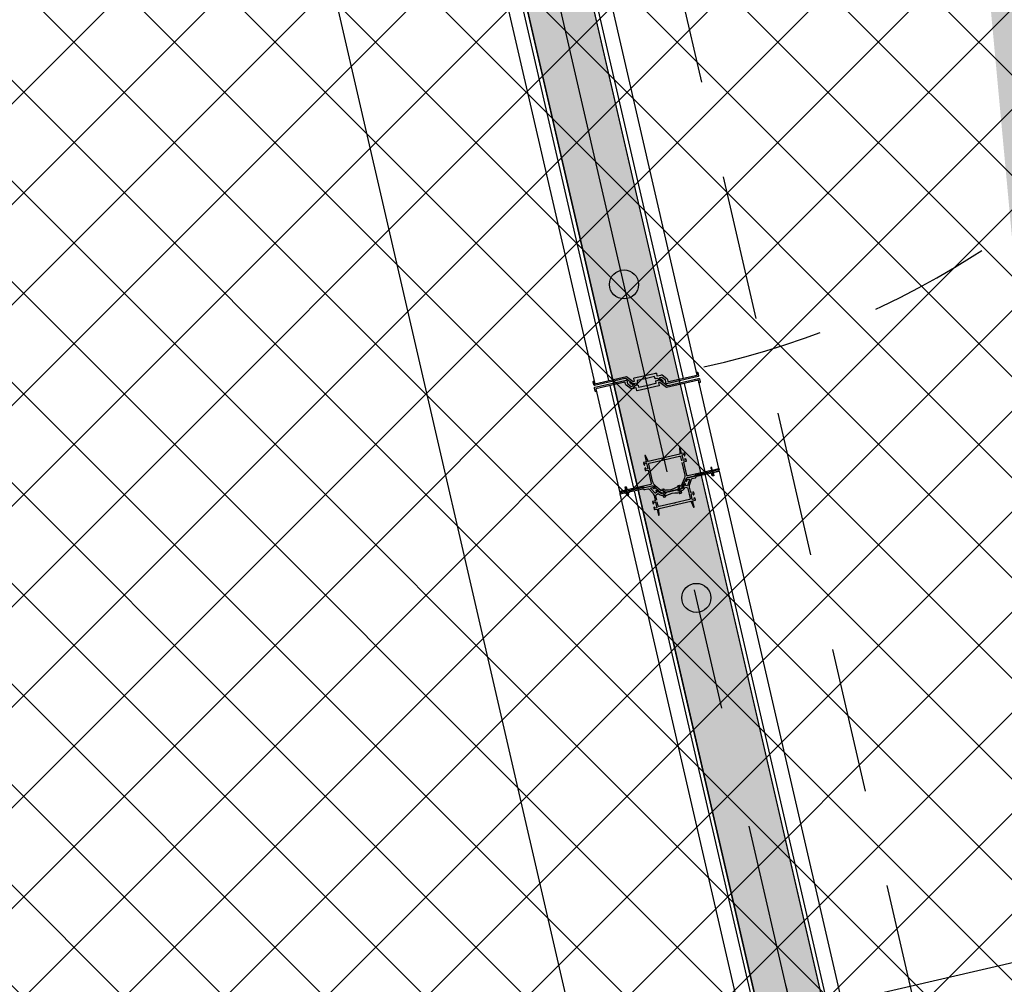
# Model space of a CAD drawing. Header units: centimetres. Extents: x -15121 to 17422, y -60492 to 0.
# Tile 126 of 256: x 1770 to 1891, y -30550 to -30430. Entities that reach past the tile are written whole.
import ezdxf
from ezdxf.enums import TextEntityAlignment as Align

# ---------------------------------------------------------------- set-up
doc = ezdxf.new("R2010")
doc.units = ezdxf.units.CM
doc.header["$LTSCALE"] = 60
for name, pattern in [('CENTER', [2, 1.25, -0.25, 0.25, -0.25]), ('DP', [0.5, 0.3, -0.2]), ('HIDDEN', [0.375, 0.25, -0.125])]:
    doc.linetypes.add(name, pattern=pattern)
for name, color, linetype in [('AIKA podłoga deski cała', 2, 'Continuous'), ('AIKA sufity podwieszane', 8, 'Continuous'), ('AIKA sufity wymiarowanie', 7, 'Continuous'), ('AIKA szyny w podłodze', 3, 'Continuous'), ('AIKA trapezy hacz', 8, 'Continuous'), ('AIKA ŚCIANA2', 8, 'Continuous'), ('AIKA ścianki mobilne', 7, 'Continuous'), ('L-AXIS', 10, 'CENTER'), ('L-HIDDEN', 8, 'HIDDEN'), ('podciagi i nadproza', 7, 'DP')]:
    doc.layers.add(name, color=color, linetype=linetype)
doc.styles.add('normalnysimplex', font='simplex.shx', dxfattribs={"width": 0.85})
doc.styles.add('wymiar', font='txt.shx', dxfattribs={"width": 0.6})
doc.dimstyles.new('Dwudziestka', dxfattribs={"dimtxt": 7, "dimasz": 0.7, "dimexe": 5, "dimexo": 0, "dimgap": 2.5, "dimtad": 1, "dimtoh": 1, "dimdec": 3, "dimrnd": 0.5, "dimdsep": 46, "dimtxsty": 'wymiar', "dimblk": 'znacznik', "dimcen": 0, "dimdle": 5, "dimse1": 1, "dimse2": 1, "dimclrd": 256, "dimclre": 256, "dimclrt": 256, "dimadec": 0, "dimazin": 0, "dimtfac": 0.4, "dimtdec": 3, "dimtix": 1, "dimtofl": 0, "dimtmove": 2, "dimatfit": 3, "dimldrblk": 'znacznik', "dimfxl": 1, "dimtolj": 1, "dimarcsym": 0})

# ---------------------------------------------------------------- blocks, each defined once
blk = doc.blocks.new('SL podciągi restauracja')
at = {"layer": 'podciagi i nadproza'}
blk.add_lwpolyline([(1196.87, -27428.61), (1334.54, -28024.92), (1295.57, -28033.92), (1157.9, -27437.61), (1196.87, -27428.61)], dxfattribs=at)
blk = doc.blocks.new('SL ścianki przesuwne restauracja')
at = {"layer": 'AIKA ścianki mobilne'}
for p, q in [((6823.71, -26416.29), (6799.87, -26313.08)), ((6798.12, -26313.49), (6821.95, -26416.7)), ((6788, -26317.67), (6811.02, -26417.37)), ((6812.78, -26416.97), (6789.75, -26317.26)), ((6815.86, -26430.3), (6812.92, -26417.59)), ((6822.1, -26417.32), (6824.63, -26428.28)), ((6826.38, -26427.87), (6823.85, -26416.91)), ((6811.17, -26417.99), (6814.1, -26430.71)), ((6849.55, -26536.24), (6824.69, -26428.57)), ((6826.44, -26428.17), (6851.3, -26535.83)), ((6814.79, -26430.14), (6814.93, -26430.11)), ((6814.88, -26430.53), (6814.79, -26430.14)), ((6814.93, -26430.11), (6815.02, -26430.5)), ((6814.1, -26430.71), (6814.88, -26430.53)), ((6839.02, -26538.67), (6814.16, -26431)), ((6815.92, -26430.6), (6840.78, -26538.26))]:
    blk.add_line(p, q, dxfattribs=at)
for points in [[(6815.95, -26417.03), (6815.88, -26416.71, -0.414214), (6815.92, -26416.65), (6818.59, -26416.04, -0.414214), (6818.65, -26416.07), (6818.72, -26416.39, 0.414212), (6818.75, -26416.41), (6819.22, -26416.3, 0.000001), (6819.35, -26416.27), (6819.96, -26416.72, -0.176326), (6820.03, -26416.84), (6820.08, -26417.08, 0.414214), (6820.14, -26417.11), (6823.71, -26416.29, 0.414214), (6823.72, -26416.27), (6823.68, -26416.08, 0.414212), (6823.65, -26416.07), (6823.63, -26415.97, -0.414214), (6823.65, -26415.95), (6823.7, -26415.93, -0.41421), (6823.79, -26415.99), (6823.88, -26416.37, -0.414213), (6823.82, -26416.47), (6819.91, -26417.37, -0.414213), (6819.88, -26417.36), (6819.78, -26416.93, 0.176324), (6819.78, -26416.91), (6819.34, -26416.59, 0.221651), (6819.32, -26416.58), (6819.06, -26416.64, 0.533896), (6819.05, -26416.68), (6819.18, -26416.85), (6819.21, -26416.81), (6819.27, -26416.92), (6819.3, -26416.88), (6819.37, -26417), (6819.4, -26416.96), (6819.49, -26417.03, -0.414286), (6819.5, -26417.06, -0.198947), (6819.48, -26417.06), (6819.37, -26417.08, -0.192971), (6819.3, -26417.06), (6818.87, -26416.76, 0.215704), (6818.71, -26416.73), (6818.55, -26416.76, -0.414212), (6818.49, -26416.73), (6818.44, -26416.5, 0.414212), (6818.41, -26416.49), (6817.43, -26416.71), (6817.34, -26416.69, 0.267947), (6817.32, -26416.69), (6817.26, -26416.75), (6816.27, -26416.98, 0.414214), (6816.26, -26417.01), (6816.31, -26417.23, -0.414214), (6816.27, -26417.29), (6815.83, -26417.39, -0.221694), (6815.75, -26417.37), (6814.92, -26416.75, 0.221682), (6814.76, -26416.71), (6814.06, -26416.88), (6811, -26417.58, -0.414163), (6810.91, -26417.52), (6810.82, -26417.14, -0.414214), (6810.88, -26417.05), (6810.93, -26417.03, -0.414214), (6810.95, -26417.05), (6810.97, -26417.15, 0.414233), (6810.96, -26417.17), (6811, -26417.36, 0.414212), (6811.02, -26417.37), (6814.96, -26416.46), (6815.77, -26417.08, 0.221697), (6815.81, -26417.09), (6815.94, -26417.06, 0.414211), (6815.95, -26417.03)], [(6818.92, -26417.25), (6818.99, -26417.57, -0.414214), (6818.96, -26417.63), (6816.29, -26418.25, -0.414214), (6816.23, -26418.21), (6816.15, -26417.89, 0.414212), (6816.13, -26417.87), (6815.65, -26417.98, 0.000001), (6815.52, -26418.01), (6814.92, -26417.56, -0.176326), (6814.84, -26417.44), (6814.79, -26417.21, 0.414214), (6814.73, -26417.17), (6811.17, -26417.99, 0.414214), (6811.15, -26418.02), (6811.2, -26418.2, 0.414212), (6811.22, -26418.22), (6811.24, -26418.31, -0.414214), (6811.23, -26418.34), (6811.18, -26418.35, -0.41421), (6811.08, -26418.29), (6810.99, -26417.91, -0.414213), (6811.05, -26417.81), (6814.97, -26416.91, -0.414213), (6814.99, -26416.92), (6815.09, -26417.36, 0.176324), (6815.1, -26417.37), (6815.53, -26417.69, 0.221651), (6815.55, -26417.7), (6815.81, -26417.64, 0.533896), (6815.82, -26417.61), (6815.7, -26417.43), (6815.67, -26417.47), (6815.6, -26417.36), (6815.57, -26417.4), (6815.51, -26417.29), (6815.48, -26417.33), (6815.38, -26417.25, -0.414286), (6815.38, -26417.23, -0.198947), (6815.39, -26417.22), (6815.5, -26417.2, -0.192971), (6815.58, -26417.22), (6816, -26417.52, 0.215704), (6816.16, -26417.56), (6816.32, -26417.52, -0.414212), (6816.38, -26417.56), (6816.44, -26417.78, 0.414212), (6816.46, -26417.8), (6817.45, -26417.57), (6817.53, -26417.59, 0.267947), (6817.55, -26417.59), (6817.62, -26417.53), (6818.6, -26417.3, 0.414214), (6818.62, -26417.28), (6818.57, -26417.05, -0.414214), (6818.6, -26416.99), (6819.04, -26416.89, -0.221694), (6819.12, -26416.91), (6819.95, -26417.53, 0.221682), (6820.12, -26417.57), (6820.82, -26417.41), (6823.87, -26416.7, -0.414163), (6823.97, -26416.76), (6824.06, -26417.14, -0.414214), (6824, -26417.24), (6823.95, -26417.25, -0.414214), (6823.92, -26417.23), (6823.9, -26417.14, 0.414233), (6823.92, -26417.11), (6823.87, -26416.93, 0.414212), (6823.85, -26416.91), (6819.92, -26417.82), (6819.1, -26417.2, 0.221697), (6819.06, -26417.2), (6818.93, -26417.22, 0.414211), (6818.92, -26417.25)], [(6821.82, -26427.11), (6822.14, -26428.52, -0.162719), (6822.08, -26429.15), (6821.72, -26429.98, -0.023978), (6821.69, -26430.02, -0.684311), (6821.6, -26430.01), (6821.59, -26429.97, 0.414214), (6821.53, -26429.94), (6821.35, -26429.98, 0.198912), (6821.32, -26430), (6821.27, -26430.09, 0.668179), (6821.29, -26430.12), (6821.44, -26430.08, -0.414214), (6821.47, -26430.09), (6821.51, -26430.29, -0.414214), (6821.5, -26430.31), (6821.34, -26430.35, 0.414214), (6821.33, -26430.37), (6821.35, -26430.45, 0.414214), (6821.37, -26430.47), (6821.51, -26430.43, 0.235614), (6821.86, -26430.15), (6822.32, -26429.12, -0.235614), (6822.45, -26429.01), (6823.37, -26428.79, 0.198912), (6823.4, -26428.77), (6823.43, -26428.72, -0.198912), (6823.46, -26428.7), (6825.55, -26428.22, 0.414214), (6825.61, -26428.12), (6825.53, -26427.79, 0.414214), (6825.44, -26427.73), (6825.39, -26427.74, 0.414214), (6825.37, -26427.77), (6825.4, -26427.86, -0.414214), (6825.42, -26427.88), (6825.46, -26428.06, -0.414214), (6825.45, -26428.09), (6822.53, -26428.76, -0.414214), (6822.41, -26428.69), (6822.03, -26427.05, -0.414214), (6822.04, -26427.03), (6822.34, -26426.96, 0.414214), (6822.37, -26426.9), (6822.33, -26426.72, 0.198912), (6822.31, -26426.69), (6822.22, -26426.63, 0.668179), (6822.19, -26426.65), (6822.23, -26426.81, -0.414214), (6822.21, -26426.83), (6822.01, -26426.88, -0.414214), (6821.99, -26426.87), (6821.83, -26426.17, -0.414214), (6821.84, -26426.15), (6822.04, -26426.1, -0.414214), (6822.07, -26426.12), (6822.1, -26426.27, 0.668179), (6822.14, -26426.28), (6822.19, -26426.19, 0.198912), (6822.2, -26426.16), (6822.16, -26425.97, 0.414214), (6822.1, -26425.94), (6821.81, -26426, -0.414214), (6821.78, -26425.99), (6821.61, -26425.25, 0.414214), (6821.59, -26425.23), (6821.54, -26425.24, 0.36397), (6821.53, -26425.26), (6821.56, -26425.96, 0.043661), (6821.57, -26426.01), (6821.58, -26426.04, -0.414214), (6821.56, -26426.06), (6817.63, -26426.97, -0.414214), (6817.6, -26426.95), (6817.6, -26426.93, 0.043661), (6817.58, -26426.88), (6817.31, -26426.24, 0.36397), (6817.29, -26426.23), (6817.24, -26426.24, 0.414214), (6817.23, -26426.26), (6817.4, -26427, -0.414214), (6817.38, -26427.03), (6817.09, -26427.09, 0.414214), (6817.05, -26427.15), (6817.1, -26427.34, 0.198912), (6817.12, -26427.37), (6817.2, -26427.42, 0.668179), (6817.23, -26427.4), (6817.2, -26427.24, -0.414214), (6817.21, -26427.22), (6817.42, -26427.17, -0.414214), (6817.44, -26427.19), (6817.6, -26427.88, -0.414214), (6817.59, -26427.9), (6817.38, -26427.95, -0.414214), (6817.36, -26427.93), (6817.32, -26427.78, 0.668179), (6817.28, -26427.77), (6817.23, -26427.86, 0.198912), (6817.22, -26427.9), (6817.27, -26428.08, 0.414214), (6817.33, -26428.12), (6817.62, -26428.05, -0.414214), (6817.64, -26428.06), (6818.02, -26429.7, -0.414214), (6817.95, -26429.82), (6815.02, -26430.5, -0.414214), (6815, -26430.48), (6814.96, -26430.29, -0.414214), (6814.97, -26430.27), (6814.95, -26430.17, 0.414214), (6814.92, -26430.16), (6814.88, -26430.17, 0.414214), (6814.82, -26430.27), (6814.89, -26430.6, 0.414214), (6814.99, -26430.66), (6817.08, -26430.17, -0.198912), (6817.11, -26430.18), (6817.16, -26430.21, 0.198912), (6817.2, -26430.22), (6818.12, -26430.01, -0.235614), (6818.29, -26430.05), (6819.15, -26430.77, 0.235614), (6819.59, -26430.88), (6819.73, -26430.84, 0.414214), (6819.75, -26430.82), (6819.73, -26430.74, 0.414214), (6819.71, -26430.73), (6819.55, -26430.76, -0.414214), (6819.53, -26430.75), (6819.48, -26430.55, -0.414214), (6819.5, -26430.53), (6819.65, -26430.49, 0.668179), (6819.66, -26430.46), (6819.57, -26430.4, 0.198912), (6819.53, -26430.4), (6819.35, -26430.44, 0.414214), (6819.31, -26430.5), (6819.32, -26430.53, -0.684311), (6819.24, -26430.59, -0.023978), (6819.21, -26430.56), (6818.52, -26429.98, -0.162719), (6818.19, -26429.44), (6817.7, -26427.31, -0.414214), (6817.77, -26427.19), (6819.57, -26426.78), (6819.63, -26426.72, -0.267949), (6819.65, -26426.71), (6819.74, -26426.74), (6821.53, -26426.32, -0.414214), (6821.65, -26426.4), (6821.77, -26426.92)]]:
    blk.add_lwpolyline(points, format="xyb", dxfattribs=at)
at = {"layer": 'AIKA ścianki mobilne', "linetype": 'Continuous'}
blk.add_lwpolyline([(6818.72, -26431.77), (6818.6, -26431.23, -0.265236), (6818.63, -26431.13), (6818.78, -26430.99, -0.397137), (6818.92, -26430.99, 0.21042), (6819.38, -26431.15, -0.371263), (6819.48, -26431.22), (6819.5, -26431.31, 0.414214), (6819.62, -26431.38), (6819.75, -26431.35, 0.198912), (6819.79, -26431.33), (6819.84, -26431.25, 0.668179), (6819.82, -26431.22), (6819.66, -26431.25, -0.414214), (6819.64, -26431.24), (6819.59, -26431.04, -0.414214), (6819.61, -26431.02), (6819.76, -26430.98, 0.414214), (6819.78, -26430.96), (6819.76, -26430.88, 0.414214), (6819.74, -26430.86), (6819.42, -26430.94, -0.226285), (6819.08, -26430.86), (6818.75, -26430.61, 0.155747), (6818.72, -26430.6), (6818.6, -26430.59, 0.668179), (6818.58, -26430.63), (6818.69, -26430.74, -0.414214), (6818.69, -26430.77), (6818.54, -26430.91, -0.414214), (6818.51, -26430.91), (6817.97, -26430.34, -0.580732), (6817.99, -26430.26), (6818.18, -26430.22, -0.265236), (6818.2, -26430.22), (6818.31, -26430.34, 0.414214), (6818.34, -26430.34), (6818.45, -26430.24, 0.447259), (6818.45, -26430.21), (6818.29, -26430.07, 0.235614), (6818.11, -26430.03), (6817.2, -26430.24, -0.198912), (6817.16, -26430.23), (6817.1, -26430.19, 0.198912), (6817.04, -26430.18), (6814.99, -26430.66, 0.414214), (6814.93, -26430.75), (6815.01, -26431.08, 0.414214), (6815.1, -26431.14), (6815.15, -26431.13, 0.414214), (6815.16, -26431.11), (6815.14, -26431.01, -0.414214), (6815.12, -26431), (6815.08, -26430.81, -0.414214), (6815.09, -26430.79), (6816.99, -26430.35, -0.198912), (6817.02, -26430.35), (6817.14, -26430.43, 0.198912), (6817.22, -26430.44), (6817.6, -26430.35, -0.265236), (6817.7, -26430.38), (6818.24, -26430.95, -0.13423), (6818.36, -26431.18), (6818.51, -26431.82, -0.414214), (6818.5, -26431.85), (6818.2, -26431.92, 0.414214), (6818.17, -26431.98), (6818.21, -26432.16, 0.198912), (6818.23, -26432.19), (6818.32, -26432.24, 0.668179), (6818.35, -26432.22), (6818.31, -26432.07, -0.414214), (6818.33, -26432.04), (6818.53, -26431.99, -0.414214), (6818.55, -26432.01), (6818.71, -26432.7, -0.414214), (6818.7, -26432.73), (6818.49, -26432.77, -0.414214), (6818.47, -26432.76), (6818.43, -26432.6, 0.668179), (6818.4, -26432.6), (6818.34, -26432.68, 0.198912), (6818.34, -26432.72), (6818.38, -26432.9, 0.414214), (6818.44, -26432.94), (6818.73, -26432.87, -0.414214), (6818.76, -26432.89), (6818.93, -26433.63, 0.414214), (6818.95, -26433.64), (6818.99, -26433.63, 0.36397), (6819.01, -26433.61), (6818.97, -26432.91, 0.043661), (6818.97, -26432.86), (6818.96, -26432.84, -0.414214), (6818.98, -26432.82), (6822.91, -26431.91, -0.414214), (6822.94, -26431.92), (6822.94, -26431.94, 0.043661), (6822.96, -26431.99), (6823.23, -26432.64, 0.36397), (6823.25, -26432.65), (6823.3, -26432.64, 0.414214), (6823.31, -26432.61), (6823.14, -26431.87, -0.414214), (6823.16, -26431.85), (6823.45, -26431.78, 0.414214), (6823.49, -26431.72), (6823.44, -26431.54, 0.198912), (6823.42, -26431.51), (6823.34, -26431.46, 0.668179), (6823.31, -26431.48), (6823.34, -26431.63, -0.414214), (6823.33, -26431.66), (6823.12, -26431.7, -0.414214), (6823.1, -26431.69), (6822.94, -26431, -0.414214), (6822.95, -26430.97), (6823.16, -26430.93, -0.414214), (6823.18, -26430.94), (6823.22, -26431.1, 0.668179), (6823.25, -26431.1), (6823.31, -26431.02, 0.198912), (6823.31, -26430.98), (6823.27, -26430.8, 0.414214), (6823.21, -26430.76), (6822.92, -26430.83, -0.414214), (6822.9, -26430.81), (6822.75, -26430.17, -0.13423), (6822.76, -26429.9), (6822.99, -26429.16, -0.265236), (6823.07, -26429.09), (6823.45, -26429, 0.198912), (6823.52, -26428.96), (6823.59, -26428.84, -0.198912), (6823.62, -26428.82), (6825.52, -26428.38, -0.414214), (6825.54, -26428.4), (6825.58, -26428.58, -0.414214), (6825.57, -26428.6), (6825.59, -26428.7, 0.414214), (6825.61, -26428.72), (6825.66, -26428.71, 0.414214), (6825.72, -26428.61), (6825.65, -26428.28, 0.414214), (6825.55, -26428.22), (6823.5, -26428.69, 0.198912), (6823.45, -26428.73), (6823.41, -26428.79, -0.198912), (6823.38, -26428.81), (6822.47, -26429.02, 0.235614), (6822.33, -26429.14), (6822.24, -26429.33, 0.447259), (6822.25, -26429.36), (6822.4, -26429.41, 0.414214), (6822.43, -26429.39), (6822.48, -26429.24, -0.265236), (6822.49, -26429.22), (6822.68, -26429.18, -0.580732), (6822.74, -26429.24), (6822.5, -26429.99, -0.414214), (6822.47, -26430.01), (6822.27, -26429.94, -0.414214), (6822.26, -26429.92), (6822.31, -26429.77, 0.668179), (6822.28, -26429.74), (6822.17, -26429.8, 0.155747), (6822.14, -26429.82), (6821.96, -26430.2, -0.226285), (6821.69, -26430.41), (6821.37, -26430.49, 0.414214), (6821.36, -26430.51), (6821.38, -26430.59, 0.414214), (6821.4, -26430.6), (6821.56, -26430.57, -0.414214), (6821.58, -26430.58), (6821.63, -26430.78, -0.414214), (6821.61, -26430.8), (6821.45, -26430.84, 0.668179), (6821.45, -26430.87), (6821.53, -26430.93, 0.198912), (6821.57, -26430.93), (6821.71, -26430.9, 0.414214), (6821.78, -26430.78), (6821.76, -26430.7, -0.371263), (6821.82, -26430.58, 0.21042), (6822.16, -26430.24, -0.397137), (6822.29, -26430.18), (6822.49, -26430.24, -0.265236), (6822.56, -26430.32), (6822.84, -26431.56, -0.414214), (6822.77, -26431.68), (6820.97, -26432.1), (6820.91, -26432.16, -0.267949), (6820.89, -26432.16), (6820.8, -26432.14), (6819.01, -26432.55, -0.414214), (6818.89, -26432.48), (6818.77, -26431.96)], format="xyb", dxfattribs=at)
at = {"layer": 'AIKA ścianki mobilne'}
for points in [[(6826.44, -26428.17), (6825.66, -26428.35), (6825.75, -26428.74), (6825.56, -26428.78), (6825.47, -26428.39)], [(6814.16, -26431), (6814.94, -26430.82), (6815.03, -26431.21), (6815.23, -26431.17), (6815.14, -26430.78)]]:
    blk.add_lwpolyline(points, dxfattribs=at)
for points in [[(6826.37, -26427.87), (6826.41, -26428.02), (6825.63, -26428.2), (6825.6, -26428.05)], [(6825.63, -26428.2), (6825.66, -26428.35), (6826.44, -26428.17), (6826.41, -26428.02)], [(6814.1, -26430.71), (6814.13, -26430.85), (6814.91, -26430.67), (6814.88, -26430.53)], [(6814.13, -26430.86), (6814.16, -26431), (6814.94, -26430.82), (6814.91, -26430.68)]]:
    blk.add_lwpolyline(points, close=True, dxfattribs=at)
for points in [[(6819.78, -26430.48, 0.167317), (6821.15, -26430.17), (6821.45, -26430.1), (6821.49, -26430.3), (6821.29, -26430.35), (6821.32, -26430.47), (6819.76, -26430.83), (6819.73, -26430.7), (6819.54, -26430.74), (6819.5, -26430.55)], [(6819.94, -26431.17, -0.167317), (6821.31, -26430.86), (6821.61, -26430.79), (6821.56, -26430.59), (6821.36, -26430.64), (6821.33, -26430.51), (6819.77, -26430.87), (6819.8, -26431), (6819.61, -26431.05), (6819.66, -26431.24)]]:
    blk.add_lwpolyline(points, format="xyb", close=True, dxfattribs=at)
for centre in [(6814.65, -26405.08), (6823.6, -26443.86)]:
    blk.add_circle(centre, 1.8, dxfattribs=at)
at = {"layer": 'L-AXIS'}
blk.add_lwpolyline([(6846.99, -26545.19), (6632.62, -25616.62)], dxfattribs=at)
at = {"layer": 'L-HIDDEN'}
blk.add_arc((6802.43, -26314.33), 103.35, 282.3476, 13.7069, dxfattribs=at)
at = {"layer": 'AIKA ścianki mobilne', "style": 'normalnysimplex', "width": 0.85, "flags": 12}
for p in [(7526.71, -25549.96), (6841.55, -25708.14), (6722.86, -25735.55), (7655.65, -26108.47), (6970.49, -26266.66), (6851.79, -26294.06)]:
    blk.add_attdef('200', text='', height=0.3, rotation=13, dxfattribs=at).set_placement(p, align=Align.TOP_LEFT)
at = {"layer": 'AIKA ścianki mobilne', "style": 'normalnysimplex', "width": 0.85}
for p in [(7511.03, -25612.22), (6883.82, -25757.03), (6707.18, -25797.81), (7639.97, -26170.73), (7012.75, -26315.54), (6836.11, -26356.32)]:
    blk.add_attdef('80', text='', height=0.3, rotation=13, dxfattribs=at).set_placement(p, align=Align.CENTER)
blk = doc.blocks.new('znacznik')
at = {"color": 0}
for points in [[(0, -5), (0, 5)], [(-4, 0), (4, 0)]]:
    blk.add_lwpolyline(points, dxfattribs=at)
at = {"color": 1}
blk.add_lwpolyline([(-2.12, -2.12), (2.12, 2.12)], dxfattribs=at)
blk = doc.blocks.new('*D7270')
at = {"layer": 'AIKA sufity wymiarowanie', "lineweight": -2, "transparency": 16777216}
blk.add_line((1865.79, -30553.16), (2103.2, -30498.35), dxfattribs=at)
at = {"layer": 'Defpoints', "color": 0, "transparency": 16777216}
for p in [(2103.88, -30498.2), (2103.88, -30498.2), (1876.19, -30601.32)]:
    blk.add_point(p, dxfattribs=at)
at = {"layer": 'AIKA sufity wymiarowanie', "lineweight": -2, "transparency": 16777216, "xscale": 0.7, "yscale": 0.7, "zscale": 0.7}
for p, rotation in [((2103.88, -30498.2), 12.9999999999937), ((1865.11, -30553.32), 192.9999999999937)]:
    blk.add_blockref('znacznik', p, dxfattribs=dict(at, rotation=rotation))
at = {"layer": 'AIKA sufity wymiarowanie', "transparency": 16777216, "insert": (1983.15, -30519.91), "char_height": 7, "attachment_point": 5, "rotation": 13, "style": 'wymiar'}
blk.add_mtext('\\A1;245', dxfattribs=at)
blk = doc.blocks.new('*D7272')
at = {"layer": 'AIKA sufity wymiarowanie', "lineweight": -2, "transparency": 16777216}
blk.add_line((1849.93, -30606.67), (1636.75, -29683.36), dxfattribs=at)
at = {"layer": 'Defpoints', "color": 0, "transparency": 16777216}
for p in [(1656.56, -29678.06), (1636.59, -29682.67), (1870.06, -30602.74)]:
    blk.add_point(p, dxfattribs=at)
at = {"layer": 'AIKA sufity wymiarowanie', "lineweight": -2, "transparency": 16777216, "xscale": 0.7, "yscale": 0.7, "zscale": 0.7}
for p, rotation in [((1636.59, -29682.67), 103.0007692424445), ((1850.08, -30607.35), 283.0007692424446)]:
    blk.add_blockref('znacznik', p, dxfattribs=dict(at, rotation=rotation))
at = {"layer": 'AIKA sufity wymiarowanie', "transparency": 16777216, "insert": (1749.19, -30143.66), "char_height": 7, "attachment_point": 5, "rotation": 283.0008, "style": 'wymiar'}
blk.add_mtext('\\A1;949', dxfattribs=at)

msp = doc.modelspace()

# ---------------------------------------------------------------- hatches: boundary and pattern name
at = {"layer": 'AIKA sufity podwieszane', "transparency": 33554610}
h = msp.add_hatch(dxfattribs=at)
h.set_pattern_fill('ANSI37', color=256, scale=2.771036)
h.set_pattern_definition([(45, (5073.432, 672.602), (-6.221154, 6.221154), []), (135, (5073.432, 672.602), (-6.221154, -6.221154), [])])
h.paths.add_polyline_path([(1895.3422, -29622.938), (1051.961, -29817.6477), (1083.6791, -29955.0339), (1108.8373, -29949.2257), (1118.7352, -29992.098), (1098.8606, -29996.6864), (1151.9491, -30226.6377), (1171.8236, -30222.0493), (1195.98, -30326.6818), (1176.0567, -30331.2815), (1229.1072, -30560.8465), (1247.0331, -30556.708), (1258.8797, -30599.1305), (1239.2948, -30603.652), (1271.0129, -30741.0382), (1888.861, -30598.3967), (1885.2618, -30582.8068), (1928.1341, -30572.909), (1931.7333, -30588.4989), (1951.2207, -30583.9999), (1954.8998, -30599.9359), (2063.0549, -30574.9663), (2055.7765, -30543.4404), (2098.6488, -30533.5425), (2102.248, -30549.1325), (2108.8207, -30547.615)])
at = {"layer": 'AIKA szyny w podłodze'}
h = msp.add_hatch(color=256, dxfattribs=at)
h.dxf.hatch_style = 1
h.paths.add_polyline_path([(1765.3463, -30138.9969), (1872.3082, -30602.2707), (1880.1367, -30600.6161), (1666.6005, -29675.747), (1658.8055, -29677.5466), (1763.5448, -30131.194), (1763.5881, -30131.3815), (1765.2609, -30138.627)])
at = {"layer": 'AIKA trapezy hacz'}
h = msp.add_hatch(dxfattribs=at)
h.set_pattern_fill('DOTS', color=256, scale=1.08, angle=12.909245)
h.set_pattern_definition([(12.9092454, (-6855.6867, -4149.104), (0.45255115, 1.86268228), [0, -1.7145])])
h.paths.add_polyline_path([(2020.522, -30362.0807), (1886.306, -30392.8431), (1898.2481, -30521.2198), (2065.6828, -30482.8437)])

# ---------------------------------------------------------------- linework, layer by layer
at = {"layer": 'AIKA podłoga deski cała'}
msp.add_lwpolyline([(1658.8055, -29677.5467), (1666.6005, -29675.747), (1880.079, -30600.4242), (1872.2967, -30602.2209), (1658.8055, -29677.5467)], dxfattribs=at)
at = {"layer": 'AIKA szyny w podłodze'}
for p, q in [((1666.5555, -29675.5521), (1880.1367, -30600.6161)), ((1658.7605, -29677.3518), (1872.3417, -30602.4158))]:
    msp.add_line(p, q, dxfattribs=at)
msp.add_lwpolyline([(1666.6005, -29675.747), (1880.1367, -30600.6161), (1872.3082, -30602.2707), (1765.3463, -30138.9969), (1765.3463, -30138.9969), (1763.5448, -30131.194), (1763.5448, -30131.194), (1658.8055, -29677.5466)], close=True, dxfattribs=at)

# ---------------------------------------------------------------- block references
at = {"layer": 'AIKA ŚCIANA2'}
msp.add_blockref('SL podciągi restauracja', (592.0924, -2550.3843), dxfattribs=at)
at = {"layer": 'AIKA ścianki mobilne'}
msp.add_blockref('SL ścianki przesuwne restauracja', (-4970.35, -4058.0769), dxfattribs=at)

# ---------------------------------------------------------------- dimensions: what is measured, and where the dimension line sits
at = {"layer": 'AIKA sufity wymiarowanie', "color": 6}
dim = msp.add_aligned_dim(p1=(1870.0554, -30602.7384), p2=(1656.5645, -29678.064), distance=20.4959, dimstyle='Dwudziestka', dxfattribs=at)
dim.commit()
dim.dimension.update_dxf_attribs({"geometry": '*D7272', "text_midpoint": (1749.1856, -30143.6623)})
dim = msp.add_linear_dim(base=(2103.8773, -30498.1967), p1=(1876.1942, -30601.3211), p2=(2103.8773, -30498.1967), angle=193, dimstyle='Dwudziestka', dxfattribs=at)
dim.commit()
dim.dimension.update_dxf_attribs({"geometry": '*D7270', "text_midpoint": (1983.1451, -30519.9121)})

doc.saveas('drawing.dxf')
